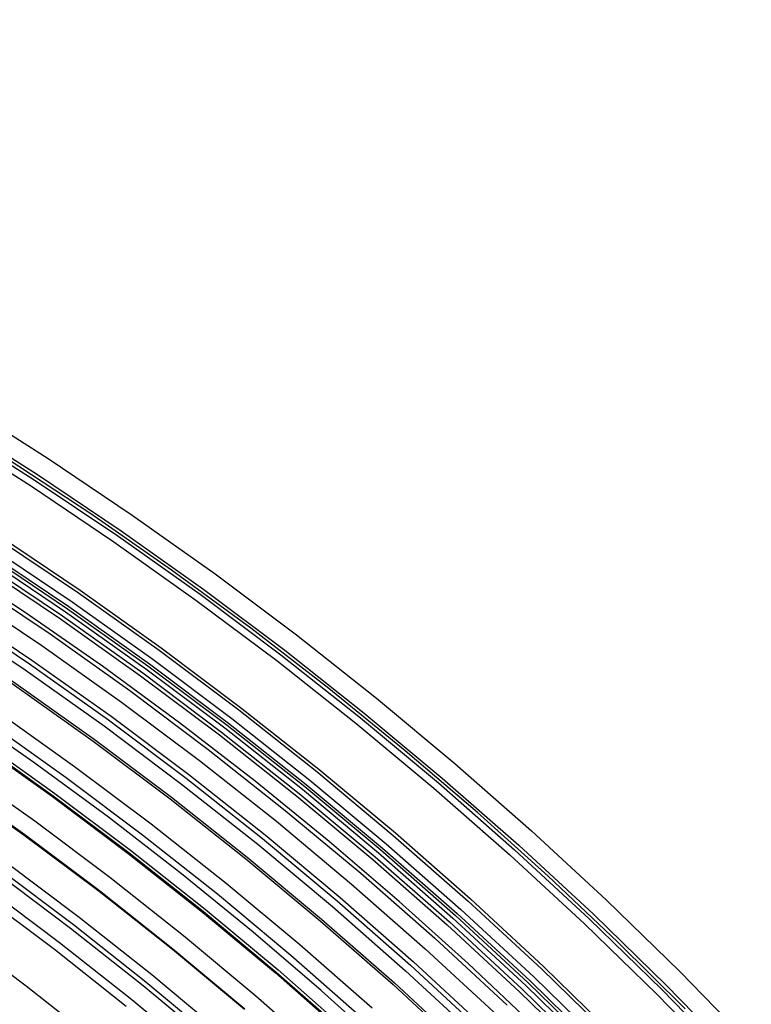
# Model space of a CAD drawing. Header units: millimetres. Extents: x -14 to 488, y -50 to 50.
# Tile 30 of 256: x 133 to 142, y 35 to 47. Entities that reach past the tile are written whole.
import ezdxf

# ---------------------------------------------------------------- set-up
doc = ezdxf.new("R2010")
doc.units = ezdxf.units.MM
doc.header["$MEASUREMENT"] = 0
doc.layers.add('Default', color=7, linetype='Continuous')

msp = doc.modelspace()

# ---------------------------------------------------------------- linework, layer by layer
at = {"layer": 'Default'}
for points in [[(114.6492969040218, 47.43908477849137), (115.7708233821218, 47.21777010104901), (116.89469815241, 46.96808968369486), (118.0199185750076, 46.68967979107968), (119.1454517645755, 46.38222077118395), (120.2702368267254, 46.04543956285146), (121.3931873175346, 45.6791120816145), (122.5131939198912, 45.28306546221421), (123.6291273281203, 44.85718013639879), (124.7398413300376, 44.40139172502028), (125.8441760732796, 43.91569272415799), (126.940961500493, 43.40013396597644), (128.0290209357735, 42.85482583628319), (129.1071748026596, 42.279939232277), (130.1742444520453, 41.6757062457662), (131.2290560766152, 41.0424205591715), (132.2704446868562, 40.38043754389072), (133.2972581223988, 39.69017405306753), (134.3083610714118, 38.97210790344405), (135.3026390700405, 38.22677704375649), (136.2790024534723, 37.45477841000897), (137.2363902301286, 36.6567664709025), (138.1737738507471, 35.83345146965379), (139.0901608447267, 34.98559737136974)], [(139.4464616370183, 34.71152879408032), (138.595089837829, 35.51538728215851), (137.7244912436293, 36.29838274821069), (136.8351455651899, 37.06002969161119), (135.89679096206, 37.82429099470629), (134.9395519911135, 38.56478027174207), (133.9640578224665, 39.28104899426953), (132.9709376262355, 39.97264863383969), (131.9447231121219, 40.64946944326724), (130.9016213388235, 41.29996412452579), (129.8422833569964, 41.92372430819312), (128.7673602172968, 42.52034162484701), (127.6658419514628, 43.09532531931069), (126.549868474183, 43.64179602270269), (125.4202383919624, 44.15938179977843), (124.2777503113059, 44.64771071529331), (123.1169769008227, 45.10880601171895), (121.9447320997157, 45.53969987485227), (120.7617333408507, 45.94013766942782), (119.5686980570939, 46.30986476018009), (118.3663708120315, 46.64863332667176), (117.1556046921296, 46.9562228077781), (115.9372799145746, 47.23241945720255), (114.7122766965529, 47.47700952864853)], [(139.4464616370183, 34.71152879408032), (138.595089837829, 35.51538728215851), (137.7244912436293, 36.29838274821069), (136.8351455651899, 37.06002969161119), (135.89679096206, 37.82429099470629), (134.9395519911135, 38.56478027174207), (133.9640578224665, 39.28104899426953), (132.9709376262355, 39.97264863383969), (131.9447231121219, 40.64946944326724), (130.9016213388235, 41.29996412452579), (129.8422833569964, 41.92372430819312), (128.7673602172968, 42.52034162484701), (127.6658419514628, 43.09532531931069), (126.549868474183, 43.64179602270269), (125.4202383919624, 44.15938179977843), (124.2777503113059, 44.64771071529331), (123.1169769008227, 45.10880601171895), (121.9447320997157, 45.53969987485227), (120.7617333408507, 45.94013766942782), (119.5686980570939, 46.30986476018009), (118.3663708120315, 46.64863332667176), (117.1556046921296, 46.9562228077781), (115.9372799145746, 47.23241945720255), (114.7122766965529, 47.47700952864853)], [(114.6167650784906, 47.26328689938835), (115.7341354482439, 47.04279236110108), (116.8538454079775, 46.79403719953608), (117.9748960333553, 46.51665902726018), (119.0962582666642, 46.2103393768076), (120.2168751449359, 45.87480619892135), (121.3356642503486, 45.50983623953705), (122.4515203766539, 45.11525727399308), (123.5633184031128, 44.69095017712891), (124.6699163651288, 44.23685080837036), (125.7701587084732, 43.75295169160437), (126.8628797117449, 43.23930347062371), (127.9469070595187, 42.69601612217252), (129.0210655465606, 42.12325991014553), (130.0841808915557, 41.52126606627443), (131.1350836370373, 40.89032718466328), (132.1726131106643, 40.23079731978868), (133.1956214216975, 39.54309178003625), (134.2029774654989, 38.82768661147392), (135.1935709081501, 38.08511776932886), (136.1663161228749, 37.31597997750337), (137.1201560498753, 36.52092527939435), (138.054065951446, 35.70066128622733), (138.9670570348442, 34.85594913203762)], [(114.5659677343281, 46.98878446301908), (115.6768484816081, 46.7695705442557), (116.790055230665, 46.52226013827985), (117.9045948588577, 46.24649296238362), (119.0194442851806, 45.94195239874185), (120.1335526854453, 45.60836797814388), (121.2458439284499, 45.24551774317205), (122.3552192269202, 44.85323046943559), (123.4605599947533, 44.43138772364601), (124.5607308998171, 43.9799257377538), (125.654583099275, 43.49883707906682), (126.7409576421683, 42.98817209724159), (127.8186890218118, 42.44804013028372), (128.8866088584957, 41.87861045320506), (129.9435496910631, 41.28011295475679), (130.9883488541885, 40.65283852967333), (132.0198524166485, 39.99713917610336), (133.036919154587, 39.31342779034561), (134.0384245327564, 38.60217765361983), (135.0232646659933, 37.86392160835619), (135.9903602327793, 37.09925092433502), (136.9386603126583, 36.30881385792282), (137.8671461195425, 35.49331391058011), (138.7748346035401, 34.65350779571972)], [(114.5761320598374, 47.04371119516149), (115.6883113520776, 46.82424103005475), (116.8028193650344, 46.57664153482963), (117.9186618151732, 46.30055200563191), (119.0348144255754, 45.9956554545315), (120.1502251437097, 45.6616810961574), (121.2638165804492, 45.29840671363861), (122.3744886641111, 44.90566088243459), (123.4811215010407, 44.48332503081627), (124.5825784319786, 44.03133531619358), (125.6777092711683, 43.54968429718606), (126.7653537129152, 43.0384223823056), (127.8443448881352, 42.49765903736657), (128.9135130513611, 41.92756373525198), (129.9716893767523, 41.32836663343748), (131.0177098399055, 40.70035896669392), (132.0504191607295, 40.04389314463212), (133.068674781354, 39.35938254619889), (134.0713508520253, 38.6473010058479), (135.0573421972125, 37.90818198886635), (136.0255682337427, 37.14261745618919), (136.9749768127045, 36.35125642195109), (137.9045479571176, 35.5348032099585), (138.8132974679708, 34.69401541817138)], [(114.5485922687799, 46.89488964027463), (115.6572532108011, 46.67611376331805), (116.7682355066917, 46.42929754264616), (117.8805480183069, 46.15408141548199), (118.9931697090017, 45.85014939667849), (120.1050518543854, 45.51723155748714), (121.2151204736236, 45.15510638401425), (122.3222789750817, 44.76360299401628), (123.4254110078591, 44.3426031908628), (124.5233835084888, 43.89204333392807), (125.6150499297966, 43.41191600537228), (126.6992536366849, 42.90227145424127), (127.7748314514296, 42.36321880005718), (128.8406173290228, 41.79492697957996), (129.8954461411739, 41.19762542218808), (130.9381575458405, 40.57160444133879), (131.96759991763, 39.91721533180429), (132.982634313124, 39.23487016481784), (133.9821384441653, 38.52504127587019), (134.9650106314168, 37.78826044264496), (135.9301737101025, 37.02511775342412), (136.8765788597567, 36.23626016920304), (137.8032093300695, 35.42238978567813), (138.7090840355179, 34.58426180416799)], [(114.5103973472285, 46.68848910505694), (115.6141786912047, 46.47067613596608), (116.7202711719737, 46.22494623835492), (117.8276880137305, 45.95094143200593), (118.9354126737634, 45.64834712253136), (120.0424010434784, 45.31689456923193), (121.1475838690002, 44.95636323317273), (122.2498693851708, 44.5665829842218), (123.3481461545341, 44.14743614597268), (124.4412861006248, 43.69885935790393), (125.5281477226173, 43.22084523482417), (126.6075794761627, 42.71344380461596), (127.678423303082, 42.17676370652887), (128.7395182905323, 41.61097313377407), (129.7897044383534, 41.01630050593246), (130.8278265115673, 40.39303485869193), (131.8527379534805, 39.74152594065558), (132.8633048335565, 39.06218400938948), (133.8584098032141, 38.35547932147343), (134.8369560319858, 37.62194131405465), (135.7978710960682, 36.86215747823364), (136.740110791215, 36.07677192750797), (137.6626628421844, 35.26648366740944), (138.5645504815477, 34.43204457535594)], [(114.5054806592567, 46.66191994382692), (115.6086338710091, 46.44423092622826), (116.7140969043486, 46.19864086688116), (117.8208835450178, 45.924791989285), (118.9279778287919, 45.62236987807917), (120.0343362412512, 45.29110594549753), (121.1388901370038, 44.93077977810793), (122.2405483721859, 44.54122134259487), (123.3382001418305, 44.12231302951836), (124.43071801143, 43.67399151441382), (125.5169611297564, 43.19624941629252), (126.5957786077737, 42.68913673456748), (127.6660130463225, 42.15276204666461), (128.7265041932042, 41.58729345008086), (129.7760927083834, 40.99295923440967), (130.8136240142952, 40.37004827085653), (131.8379522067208, 39.71891010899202), (132.847944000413, 39.03995477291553), (133.8424826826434, 38.33365225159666), (134.8204720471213, 37.60053168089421), (135.7808402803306, 36.84118021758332), (136.7225437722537, 36.05624160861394), (137.6445708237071, 35.24641446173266), (138.5459452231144, 34.41245022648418)], [(114.4331479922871, 46.27104334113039), (115.527060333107, 46.05517785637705), (116.6232631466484, 45.81164505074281), (117.7207784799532, 45.54009014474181), (118.8185988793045, 45.24020135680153), (119.9156895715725, 44.91171234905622), (121.0109908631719, 44.55440455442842), (122.1034207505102, 44.16810936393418), (123.1918777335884, 43.75271015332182), (124.2752438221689, 43.30814412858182), (125.3523877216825, 42.83440397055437), (126.4221681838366, 42.33153925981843), (127.4834375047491, 41.79965766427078), (128.5350451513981, 41.23892587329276), (129.5758414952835, 40.64957026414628), (130.604681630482, 40.0318772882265), (131.6204292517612, 39.38619356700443), (132.6219605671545, 38.71292568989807), (133.6081682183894, 38.0125397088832), (134.5779651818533, 37.2855603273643), (135.5302886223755, 36.53256978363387), (136.4641036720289, 35.75420643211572), (137.3784071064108, 34.95116302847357)], [(114.4331509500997, 46.27105932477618), (115.5270636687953, 46.05519376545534), (116.6232668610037, 45.81166087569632), (117.7207825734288, 45.5401058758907), (118.8186033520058, 45.24021698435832), (119.9156944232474, 44.91172786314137), (121.0109960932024, 44.55441994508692), (122.1034263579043, 44.16812462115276), (123.1918837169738, 43.75272526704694), (124.2752501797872, 43.30815908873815), (125.3523944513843, 42.83441876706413), (126.4221752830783, 42.33155388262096), (127.4834449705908, 41.79967210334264), (128.5350529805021, 41.23894011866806), (129.5758496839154, 40.64958430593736), (130.6046901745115, 40.03189111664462), (131.6204381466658, 39.38620717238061), (132.6219698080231, 38.71293906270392), (133.6081777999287, 38.01255283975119), (134.5779750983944, 37.28557320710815), (135.5302988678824, 36.53258240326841), (136.4641142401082, 35.7542187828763), (137.3784179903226, 34.95117510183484)], [(114.4008685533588, 46.09660932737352), (115.490657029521, 45.88155761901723), (116.5827273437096, 45.63894289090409), (117.6761052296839, 45.36841170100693), (118.7697870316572, 45.06965344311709), (119.8627418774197, 44.74240278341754), (120.9539140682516, 44.38644197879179), (122.0422256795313, 44.00160305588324), (123.1265793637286, 43.58776983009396), (124.2058613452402, 43.14487974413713), (125.2789445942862, 42.672925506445), (126.3446921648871, 42.17195651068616), (127.4019606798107, 41.64208001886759), (128.4496039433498, 41.08346209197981), (129.4864766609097, 40.49632825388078), (130.5114382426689, 39.88096387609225), (131.5233566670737, 39.2377142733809), (132.5211123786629, 38.56698450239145), (133.5036021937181, 37.86923885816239), (134.4697431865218, 37.14500006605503), (135.4184765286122, 36.3948481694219), (136.3487712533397, 35.61941911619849), (137.2596279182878, 34.81940305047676)], [(137.5786595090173, 34.41227173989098), (136.73510189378, 35.17094719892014), (135.8733794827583, 35.90893722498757), (134.9641703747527, 36.64946040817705), (134.036663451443, 37.36694992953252), (133.0914683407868, 38.06097119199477), (132.1291946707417, 38.73108959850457), (131.1348545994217, 39.38688820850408), (130.1241517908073, 40.01717838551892), (129.0977170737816, 40.6215644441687), (128.0561812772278, 41.19965069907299), (126.9888764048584, 41.75677527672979), (125.9075653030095, 42.28627248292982), (124.8130217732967, 42.7877819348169), (123.7060196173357, 43.26094324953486), (122.5813000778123, 43.70771682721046), (121.4454654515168, 44.12522703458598), (120.2992108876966, 44.51322714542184), (119.1432315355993, 44.87147043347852), (117.9782488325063, 45.19971677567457), (116.8050893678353, 45.49775246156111), (115.6246060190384, 45.76537038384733), (114.4376516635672, 46.00236343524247)], [(115.4295766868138, 45.59024384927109), (116.5147131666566, 45.34916954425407), (117.6011489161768, 45.08035602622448), (118.6878866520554, 44.7834946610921), (119.7739020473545, 44.45832179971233), (120.8581461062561, 44.10462108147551), (121.9395477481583, 43.72222559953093), (123.0170165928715, 43.31101990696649), (124.0894459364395, 42.87094184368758), (125.1557159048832, 42.40198416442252), (126.2146967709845, 41.90419594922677), (127.2652524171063, 41.37768377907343), (128.3062439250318, 40.82261266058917), (129.3365332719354, 40.23920668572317), (130.3549871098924, 39.62774941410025), (131.3604806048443, 38.98858396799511), (132.3519013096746, 38.32211283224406), (133.3281530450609, 37.62879735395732), (134.2881597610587, 36.90915693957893), (135.2308693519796, 36.16376794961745), (136.1552573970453, 35.39326229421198), (137.0603307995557, 34.59832573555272)], [(115.4325823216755, 45.60457878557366), (116.5180600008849, 45.36342867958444), (117.6048373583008, 45.09453063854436), (118.6919167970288, 44.79757593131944), (119.7782736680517, 44.47230082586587), (120.862858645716, 44.11848889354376), (121.9446003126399, 43.73597317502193), (123.0224079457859, 43.32463818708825), (124.0951744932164, 42.88442175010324), (125.1617797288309, 42.41531661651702), (126.2210935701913, 41.9173718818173), (127.271979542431, 41.39069416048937), (128.3132983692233, 40.83544851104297), (129.343911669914, 40.25185909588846), (130.3626857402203, 39.64020956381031), (131.3684953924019, 39.00084314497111), (132.3602278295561, 38.33416245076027), (133.3367865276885, 37.64062897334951), (134.2970950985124, 36.92076228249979), (135.240101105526, 36.17513891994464), (136.1647798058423, 35.40439099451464), (137.070137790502, 34.6092044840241)], [(115.4400124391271, 45.64001564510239), (116.5263335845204, 45.39867815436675), (117.6139554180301, 45.12957116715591), (118.7018795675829, 44.83238571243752), (119.7890805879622, 44.50685785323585), (120.8745083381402, 44.15277099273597), (121.9570905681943, 43.76995804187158), (123.0357357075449, 43.35830342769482), (124.1093358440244, 42.91774492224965), (125.1767698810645, 42.44827527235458), (126.2369068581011, 41.94994361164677), (127.2886094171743, 41.42285663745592), (128.3307373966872, 40.86717953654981), (129.3621515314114, 40.28313664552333), (130.3817172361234, 39.67101183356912), (131.3883084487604, 39.03114859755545), (132.3808115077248, 38.36394986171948), (133.3581290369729, 37.66987747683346), (134.3191838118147, 36.94945141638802), (135.2629225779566, 36.20324867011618), (136.1883197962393, 35.43190183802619), (137.0943812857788, 34.63609743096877)], [(115.3512606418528, 45.216726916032), (116.4275066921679, 44.97762771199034), (117.5050413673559, 44.7110165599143), (118.5828755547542, 44.41658735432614), (119.659993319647, 44.09407860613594), (120.7353542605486, 43.74327572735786), (121.8078960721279, 43.36401317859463), (122.8765373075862, 42.95617645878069), (123.9401803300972, 42.51970391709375), (124.9977144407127, 42.054588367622), (126.0480191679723, 41.56087848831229), (127.0899677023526, 41.03867998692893), (128.1224304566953, 40.48815651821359), (129.1442787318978, 39.90953033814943), (130.154388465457, 39.30308268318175), (131.1516440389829, 38.66915386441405), (132.134942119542, 38.0081430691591), (133.1031955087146, 37.32050786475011), (134.0553369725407, 36.60676340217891), (134.9903230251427, 35.86748131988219), (135.9071376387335, 35.10328835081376), (136.8047958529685, 34.31486463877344)], [(115.305185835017, 44.99697985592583), (116.376201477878, 44.75904264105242), (117.4484994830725, 44.49372718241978), (118.5210955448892, 44.20072886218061), (119.5929786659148, 43.87978746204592), (120.6631135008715, 43.53068943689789), (121.7304429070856, 43.15327005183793), (122.7938906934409, 42.74741536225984), (123.8523645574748, 42.31306401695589), (124.9047591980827, 41.8502088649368), (125.9499595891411, 41.35889834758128), (126.9868443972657, 40.83923765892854), (128.014289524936, 40.29138965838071), (129.0311717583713, 39.71557552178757), (130.0363724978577, 39.11207511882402), (131.0287815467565, 38.48122710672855), (132.0073009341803, 37.8234287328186), (132.9708487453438, 37.13913534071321), (133.9183629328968, 36.42885957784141), (134.8488050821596, 35.69317030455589), (135.7611641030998, 34.93269120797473)], [(115.3072905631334, 45.00701805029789), (116.3785451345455, 44.76902775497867), (117.4510823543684, 44.5036531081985), (118.5239176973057, 44.21058942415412), (119.596039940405, 43.8895764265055), (120.6664135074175, 43.54040052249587), (121.7339810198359, 43.16289694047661), (122.7976660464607, 42.75695171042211), (123.8563760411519, 42.32250346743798), (124.909005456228, 41.85954505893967), (125.9544390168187, 41.36812493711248), (126.9915551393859, 40.84834831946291), (128.0192294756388, 40.30037810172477), (129.0363385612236, 39.72443550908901), (130.0417635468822, 39.12080047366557), (131.0343939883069, 38.48981172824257), (132.0131316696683, 37.83186660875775), (132.9768944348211, 37.14742056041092), (133.9246199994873, 36.43698634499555), (134.8552697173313, 35.70113294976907), (135.767832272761, 34.94048420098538)], [(115.2205550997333, 44.59334593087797), (116.2819634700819, 44.35754307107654), (117.34464269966, 44.09460755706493), (118.4076173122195, 43.80423750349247), (119.4698853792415, 43.48617502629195), (120.5304208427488, 43.14020849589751), (121.5881760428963, 42.76617465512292), (122.6420844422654, 42.36396058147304), (123.6910635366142, 41.93350547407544), (124.7340179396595, 41.47480224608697), (125.7698426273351, 40.98789890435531), (126.7974263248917, 40.47289969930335), (127.8156550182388, 39.92996602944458), (128.8234155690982, 39.35931708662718), (129.8195994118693, 38.7612302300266), (130.803106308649, 38.13604107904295), (131.7728481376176, 37.48414331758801), (132.7277526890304, 36.80598820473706), (133.6667674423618, 36.10208378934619), (134.5888632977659, 35.37299382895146), (135.4930382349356, 34.61933641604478)], [(115.195949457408, 44.47599291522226), (116.2545645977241, 44.2408106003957), (117.3144472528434, 43.97856703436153), (118.3746245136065, 43.68896112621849), (119.4340970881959, 43.37173567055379), (120.4918416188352, 43.02667959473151), (121.5468132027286, 42.65363007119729), (122.5979481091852, 42.25247447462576), (123.6441666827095, 41.82315216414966), (124.6843764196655, 41.36565607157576), (125.7174752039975, 40.8800340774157), (126.7423546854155, 40.36639015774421), (127.7579037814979, 39.82488528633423), (128.7630122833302, 39.2557380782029), (129.756574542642, 38.65922516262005), (130.7374932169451, 38.03568127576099), (131.7046830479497, 37.3854990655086), (132.6570746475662, 36.709128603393), (133.5936182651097, 36.00707660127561), (134.5132875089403, 35.27990533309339), (135.4150829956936, 34.52823126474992)], [(115.1842869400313, 44.42037024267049), (116.2415781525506, 44.18548205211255), (117.3001352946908, 43.92356645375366), (118.3589866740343, 43.63432273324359), (119.4171342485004, 43.3174940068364), (120.473555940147, 42.97286946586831), (121.5272081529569, 42.60028648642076), (122.5770284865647, 42.19963258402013), (123.6219386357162, 41.77084719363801), (124.660847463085, 41.31392325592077), (125.6926542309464, 40.82890859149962), (126.716251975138, 40.3159070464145), (127.7305310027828, 39.77507939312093), (128.7343824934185, 39.20664397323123), (129.726702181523, 38.61087707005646), (130.7063940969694, 37.98811300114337), (131.6723743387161, 37.33874392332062), (132.6235748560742, 36.66321934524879), (133.5589472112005, 35.96204534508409), (134.4774662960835, 35.23578349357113), (135.37813397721, 34.48504948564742)], [(115.1370611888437, 44.1951339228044), (116.1889913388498, 43.96143674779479), (117.2421809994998, 43.70084920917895), (118.2956634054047, 43.4130721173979), (119.3484455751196, 43.09784989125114), (120.399510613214, 42.75497279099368), (121.4478202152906, 42.38427901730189), (122.4923173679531, 41.98565665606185), (123.5319292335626, 41.55904544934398), (124.5655702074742, 41.10443837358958), (125.5921451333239, 40.62188300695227), (126.6105526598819, 40.11148266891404), (127.6196887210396, 39.5733973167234), (128.6184501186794, 39.00784418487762), (129.6057381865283, 38.41509815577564), (130.5804625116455, 37.79549185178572), (131.5415446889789, 37.14941544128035), (132.4879220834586, 36.47731615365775), (133.4185515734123, 35.77969750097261), (134.3324132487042, 35.05711820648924), (135.2285140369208, 34.31019084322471)], [(115.1147358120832, 44.08865630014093), (116.1641315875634, 43.85552216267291), (117.2147838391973, 43.59556244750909), (118.2657281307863, 43.30847868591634), (119.3159738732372, 42.99401591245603), (120.3645066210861, 42.65196489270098), (121.4102905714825, 42.28216421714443), (122.4522712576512, 41.88450224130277), (123.4893784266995, 41.45891885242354), (124.5205290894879, 41.0054070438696), (125.5446307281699, 40.5240142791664), (126.5605846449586, 40.01484362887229), (127.567289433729, 39.478054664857), (128.5636445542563, 38.91386409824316), (129.5485539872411, 38.32254614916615), (130.5209299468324, 37.70443263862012), (131.4796966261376, 37.05991279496), (132.4237939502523, 36.38943277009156), (133.3521813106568, 35.69349486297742), (134.2638412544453, 34.97265645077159)], [(114.9952449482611, 43.51876208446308), (116.0310761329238, 43.28864146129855), (117.0681475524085, 43.03204201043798), (118.1055072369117, 42.7486691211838), (119.1421774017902, 42.43827112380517), (120.1771567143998, 42.1006414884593), (121.2094227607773, 41.73562089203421), (122.2379347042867, 41.34309913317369), (123.2616361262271, 40.92301687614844), (124.2794580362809, 40.47536720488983), (125.2903220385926, 40.00019696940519), (126.2931436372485, 39.49760790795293), (127.2868356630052, 38.96775752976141), (128.2703118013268, 38.41085974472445), (129.2424902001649, 37.82718522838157), (130.2022971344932, 37.21706151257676), (131.1486707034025, 36.5808727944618), (132.0805645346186, 35.91905945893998), (132.9969514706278, 35.23211731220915), (133.8968272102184, 34.52059652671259)], [(132.1925038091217, 42.60175026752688), (133.273458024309, 41.91461645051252), (134.3392833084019, 41.19812769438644), (135.3888012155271, 40.45277996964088), (136.4208549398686, 39.67913166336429), (137.4343134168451, 38.87780239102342), (138.428075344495, 38.04947148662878), (139.401073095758, 37.19487617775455), (140.352276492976, 36.31480945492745), (141.2806964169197, 35.4101176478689), (142.1853882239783, 34.48169772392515)], [(132.0235541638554, 42.32830709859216), (133.0975701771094, 41.64558371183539), (134.1565543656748, 40.93369380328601), (135.1993358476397, 40.19313016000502), (136.2247652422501, 39.42444758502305), (137.2317187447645, 38.62826171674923), (138.2191021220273, 37.80524752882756), (139.1858545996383, 36.95613751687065), (140.1309526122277, 36.08171958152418), (141.0534133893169, 35.18283462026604), (141.952298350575, 34.26037384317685)], [(132.0641804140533, 42.39406024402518), (133.1398648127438, 41.71027630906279), (134.2004940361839, 40.99728054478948), (135.2448953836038, 40.25556650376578), (136.2719176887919, 39.48568985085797), (137.2804354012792, 38.68826718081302), (138.2693525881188, 37.86397451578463), (139.2376068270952, 37.01354548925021), (140.1841729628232, 36.13776922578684), (141.1080666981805, 35.23748792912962), (142.0083479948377, 34.31359419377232)], [(131.9765763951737, 42.25227408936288), (133.0486631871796, 41.57077705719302), (134.1057451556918, 40.86016589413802), (135.1466535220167, 40.12093250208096), (136.1702409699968, 39.35363068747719), (137.175385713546, 38.55887498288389), (138.160995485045, 37.73733914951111), (139.1260114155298, 36.88975436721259), (140.0694117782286, 36.01690712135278), (140.9902155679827, 35.11963679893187), (141.8874858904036, 34.19883300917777)], [(141.3468327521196, 34.93983936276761), (140.4893357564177, 35.78967631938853), (139.6115201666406, 36.61850282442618), (138.7138805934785, 37.42581829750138), (137.7969116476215, 38.21112215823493), (136.8294115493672, 38.99912158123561), (135.8424405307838, 39.76261061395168), (134.8366473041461, 40.50112679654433), (133.8126805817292, 41.21420766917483), (132.754591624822, 41.91205067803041)], [(132.6389233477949, 40.94405137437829), (133.6800686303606, 40.24415346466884), (134.7052841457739, 39.51606483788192), (135.7134398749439, 38.76033095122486), (136.7034309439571, 37.97755707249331), (137.6741815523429, 37.16840680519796), (138.6246487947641, 36.33360030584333), (139.553826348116, 35.47391220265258), (140.4607479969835, 34.59016922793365)], [(132.6169954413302, 40.91051111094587), (133.6572878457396, 40.21118653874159), (134.6816635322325, 39.48369434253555), (135.6889934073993, 38.72857953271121), (136.6781735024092, 37.94644688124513), (137.6481288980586, 37.13795944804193), (138.5978175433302, 36.30383679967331), (139.526233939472, 35.44485292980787), (140.4324126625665, 34.5618338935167)], [(132.4839073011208, 40.70694351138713), (133.5190232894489, 40.01109872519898), (134.5383017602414, 39.28722647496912), (135.5406192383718, 38.5358690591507), (136.5248772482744, 37.75762824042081), (137.490006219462, 36.95316377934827), (138.4349692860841, 36.12319166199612), (139.3587659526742, 35.2684820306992), (140.260435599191, 34.38985683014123)], [(132.5014534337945, 40.73378154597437), (133.5372518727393, 40.0374779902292), (134.5572023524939, 39.31312849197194), (135.5601806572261, 38.56127570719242), (136.5450875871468, 37.78252179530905), (137.5108528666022, 36.97752695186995), (138.4564389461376, 36.14700763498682), (139.3808446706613, 35.29173449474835), (140.2831087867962, 34.41253001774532)], [(132.5402573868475, 40.79313490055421), (133.577565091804, 40.09581675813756), (134.5990017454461, 39.37041180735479), (135.6034414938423, 38.61746349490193), (136.5897835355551, 37.83757485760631), (137.5569560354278, 37.03140705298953), (138.5039199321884, 36.1996775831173), (139.429672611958, 35.34315822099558), (140.3332514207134, 34.46267265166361)], [(132.3971521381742, 40.57424543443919), (133.4288938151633, 39.88066899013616), (134.444849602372, 39.15915644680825), (135.4438996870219, 38.41024833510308), (136.4249491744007, 37.63454445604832), (137.3869319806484, 36.83270241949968), (138.3288146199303, 36.00543587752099), (139.2495998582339, 35.15351246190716), (140.1483302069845, 34.27775143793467)], [(132.4222887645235, 40.61269365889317), (133.4550081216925, 39.9184599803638), (134.4719266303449, 39.1962637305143), (135.4719234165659, 38.44664595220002), (136.4539025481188, 37.67020701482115), (137.4167969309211, 36.86760515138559), (138.3595720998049, 36.03955469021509), (139.2812298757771, 35.18682399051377), (140.1808118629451, 34.31023309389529)], [(132.4585700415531, 40.66818840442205), (133.4927005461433, 39.97300609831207), (134.5110086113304, 39.2498230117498), (135.512371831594, 38.49918092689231), (136.4956927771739, 37.72168103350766), (137.4599028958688, 36.91798246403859), (138.4039663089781, 36.08880052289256), (139.3268834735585, 35.23490461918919), (140.2276946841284, 34.35711591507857)]]:
    msp.add_lwpolyline(points, dxfattribs=at)
at = {"layer": 'Default', "extrusion": (0.8277060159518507, -0.5611619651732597, 0)}
msp.add_lwpolyline([(106.203834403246, 25.33432753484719), (106.204203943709, 25.30103361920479), (106.2053256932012, 25.2674571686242), (106.2072188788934, 25.23362017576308), (106.2099020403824, 25.19954587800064), (106.2133929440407, 25.16525874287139), (106.2177084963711, 25.13078444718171), (106.2228646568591, 25.09614984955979), (106.2288763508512, 25.06138295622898), (106.235757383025, 25.0265128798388), (106.2435203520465, 24.99156979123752), (106.2521765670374, 24.95658486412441), (106.2617359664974, 24.92159021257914), (106.2722070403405, 24.88661882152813), (106.2835967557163, 24.85170447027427), (106.2959104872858, 24.81688164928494), (106.30915195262, 24.78218547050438), (106.3233231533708, 24.74765157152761), (106.3384243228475, 24.71331601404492), (106.3544538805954, 24.67921517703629), (106.371408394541, 24.64538564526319), (106.3892825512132, 24.61186409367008), (106.4080691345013, 24.57868716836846), (106.4277590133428, 24.54589136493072), (106.4483411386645, 24.51351290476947), (106.4698025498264, 24.48158761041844), (106.4921283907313, 24.45015078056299), (106.5153019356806, 24.4192370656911), (106.539304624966, 24.38888034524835), (106.5641161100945, 24.35911360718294), (106.5897143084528, 24.3299688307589), (106.616075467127, 24.30147687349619), (106.6431742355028, 24.27366736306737), (106.6709837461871, 24.24656859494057), (106.6994757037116, 24.22020743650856), (106.7286204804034, 24.19460923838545), (106.7583872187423, 24.16979775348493), (106.788743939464, 24.14579506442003), (106.8196576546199, 24.12262151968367), (106.8510944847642, 24.10029567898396), (106.8830197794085, 24.07883426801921), (106.9153982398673, 24.05825214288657), (106.9481940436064, 24.03856226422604), (106.9813709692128, 24.01977568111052), (107.0148925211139, 24.00190152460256), (107.0487220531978, 23.98494701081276), (107.0828228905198, 23.96891745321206), (107.1171584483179, 23.95381628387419), (107.151692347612, 23.93964508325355), (107.1863885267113, 23.92640361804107), (107.2212113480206, 23.91408988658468), (107.2561256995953, 23.90270017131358), (107.2910970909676, 23.89222909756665), (107.3260917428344, 23.88266969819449), (107.361076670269, 23.87401348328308), (107.3960197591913, 23.86625051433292), (107.4308898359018, 23.85936948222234), (107.4656567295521, 23.85335778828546), (107.5002913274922, 23.84820162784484), (107.5347656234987, 23.84388607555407), (107.5690527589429, 23.84039517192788), (107.6031270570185, 23.8377120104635), (107.6369640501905, 23.8358188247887), (107.6705405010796, 23.83469707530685), (107.7038344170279, 23.8343275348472), (107.7371283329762, 23.83469707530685), (107.7707047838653, 23.8358188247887), (107.8045417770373, 23.8377120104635), (107.8386160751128, 23.84039517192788), (107.8729032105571, 23.84388607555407), (107.9073775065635, 23.84820162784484), (107.9420121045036, 23.85335778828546), (107.9767789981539, 23.85936948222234), (108.0116490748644, 23.86625051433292), (108.0465921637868, 23.87401348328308), (108.0815770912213, 23.88266969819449), (108.1165717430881, 23.89222909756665), (108.1515431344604, 23.90270017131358), (108.1864574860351, 23.91408988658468), (108.2212803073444, 23.92640361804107), (108.2559764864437, 23.93964508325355), (108.2905103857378, 23.95381628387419), (108.3248459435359, 23.96891745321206), (108.3589467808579, 23.98494701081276), (108.3927763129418, 24.00190152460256), (108.4262978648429, 24.01977568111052), (108.4594747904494, 24.03856226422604), (108.4922705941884, 24.05825214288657), (108.5246490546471, 24.07883426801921), (108.5565743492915, 24.10029567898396), (108.5880111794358, 24.12262151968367), (108.6189248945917, 24.14579506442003), (108.6492816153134, 24.16979775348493), (108.6790483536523, 24.19460923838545), (108.7081931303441, 24.22020743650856), (108.7366850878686, 24.24656859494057), (108.7644945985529, 24.27366736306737), (108.7915933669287, 24.30147687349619), (108.8179545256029, 24.3299688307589), (108.8435527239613, 24.35911360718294), (108.8683642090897, 24.38888034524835), (108.8923668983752, 24.4192370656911), (108.9155404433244, 24.45015078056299), (108.9378662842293, 24.48158761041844), (108.9593276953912, 24.51351290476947), (108.979909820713, 24.54589136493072), (108.9995996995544, 24.57868716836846), (109.0183862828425, 24.61186409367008), (109.0362604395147, 24.64538564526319), (109.0532149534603, 24.67921517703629), (109.0692445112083, 24.71331601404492), (109.0843456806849, 24.74765157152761), (109.0985168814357, 24.78218547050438), (109.1117583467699, 24.81688164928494), (109.1240720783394, 24.85170447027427), (109.1354617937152, 24.88661882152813), (109.1459328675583, 24.92159021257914), (109.1554922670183, 24.95658486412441), (109.1641484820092, 24.99156979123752), (109.1719114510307, 25.0265128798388), (109.1787924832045, 25.06138295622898), (109.1848041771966, 25.09614984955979), (109.1899603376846, 25.13078444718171), (109.194275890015, 25.16525874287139), (109.1977667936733, 25.19954587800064), (109.2004499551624, 25.23362017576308), (109.2023431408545, 25.2674571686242), (109.2034648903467, 25.30103361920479), (109.2038344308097, 25.33432753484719)], dxfattribs=at)
at = {"layer": 'Default', "extrusion": (0.827706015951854, -0.5611619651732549, 0)}
msp.add_lwpolyline([(109.2038344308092, 25.33432753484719), (109.2034648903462, 25.3676214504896), (109.202343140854, 25.40119790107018), (109.2004499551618, 25.4350348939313), (109.1977667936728, 25.46910919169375), (109.1942758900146, 25.50339632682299), (109.1899603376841, 25.53787062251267), (109.1848041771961, 25.57250522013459), (109.178792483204, 25.60727211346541), (109.1719114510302, 25.64214218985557), (109.1641484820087, 25.67708527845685), (109.1554922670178, 25.71207020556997), (109.1459328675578, 25.74706485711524), (109.1354617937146, 25.78203624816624), (109.1240720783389, 25.81695059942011), (109.1117583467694, 25.85177342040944), (109.0985168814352, 25.88646959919), (109.0843456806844, 25.92100349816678), (109.0692445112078, 25.95533905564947), (109.0532149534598, 25.98943989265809), (109.0362604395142, 26.0232694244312), (109.018386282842, 26.05679097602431), (108.9995996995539, 26.08996790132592), (108.9799098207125, 26.12276370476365), (108.9593276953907, 26.1551421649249), (108.9378662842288, 26.18706745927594), (108.9155404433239, 26.21850428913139), (108.8923668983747, 26.24941800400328), (108.8683642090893, 26.27977472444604), (108.8435527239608, 26.30954146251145), (108.8179545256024, 26.33868623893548), (108.7915933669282, 26.3671781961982), (108.7644945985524, 26.39498770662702), (108.7366850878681, 26.42208647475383), (108.7081931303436, 26.44844763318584), (108.6790483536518, 26.47404583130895), (108.6492816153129, 26.49885731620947), (108.6189248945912, 26.52286000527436), (108.5880111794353, 26.54603355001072), (108.556574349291, 26.56835939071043), (108.5246490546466, 26.58982080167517), (108.4922705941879, 26.61040292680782), (108.4594747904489, 26.63009280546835), (108.4262978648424, 26.64887938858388), (108.3927763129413, 26.66675354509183), (108.3589467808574, 26.68370805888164), (108.3248459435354, 26.69973761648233), (108.2905103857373, 26.7148387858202), (108.2559764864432, 26.72900998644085), (108.2212803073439, 26.74225145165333), (108.1864574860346, 26.75456518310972), (108.1515431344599, 26.76595489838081), (108.1165717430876, 26.77642597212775), (108.0815770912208, 26.78598537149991), (108.0465921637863, 26.79464158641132), (108.0116490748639, 26.80240455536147), (107.9767789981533, 26.80928558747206), (107.9420121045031, 26.81529728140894), (107.907377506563, 26.82045344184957), (107.8729032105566, 26.82476899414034), (107.8386160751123, 26.82825989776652), (107.8045417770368, 26.8309430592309), (107.7707047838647, 26.83283624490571), (107.7371283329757, 26.83395799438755), (107.7038344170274, 26.8343275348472), (107.6705405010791, 26.83395799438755), (107.63696405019, 26.83283624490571), (107.603127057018, 26.8309430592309), (107.5690527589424, 26.82825989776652), (107.5347656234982, 26.82476899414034), (107.5002913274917, 26.82045344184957), (107.4656567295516, 26.81529728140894), (107.4308898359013, 26.80928558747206), (107.3960197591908, 26.80240455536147), (107.3610766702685, 26.79464158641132), (107.3260917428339, 26.78598537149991), (107.2910970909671, 26.77642597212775), (107.2561256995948, 26.76595489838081), (107.2212113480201, 26.75456518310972), (107.1863885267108, 26.74225145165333), (107.1516923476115, 26.72900998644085), (107.1171584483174, 26.7148387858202), (107.0828228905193, 26.69973761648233), (107.0487220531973, 26.68370805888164), (107.0148925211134, 26.66675354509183), (106.9813709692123, 26.64887938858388), (106.9481940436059, 26.63009280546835), (106.9153982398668, 26.61040292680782), (106.883019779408, 26.58982080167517), (106.8510944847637, 26.56835939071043), (106.8196576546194, 26.54603355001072), (106.7887439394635, 26.52286000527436), (106.7583872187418, 26.49885731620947), (106.7286204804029, 26.47404583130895), (106.6994757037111, 26.44844763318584), (106.6709837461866, 26.42208647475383), (106.6431742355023, 26.39498770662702), (106.6160754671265, 26.3671781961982), (106.5897143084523, 26.33868623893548), (106.564116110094, 26.30954146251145), (106.5393046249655, 26.27977472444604), (106.5153019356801, 26.24941800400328), (106.4921283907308, 26.21850428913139), (106.4698025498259, 26.18706745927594), (106.448341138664, 26.1551421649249), (106.4277590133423, 26.12276370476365), (106.4080691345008, 26.08996790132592), (106.3892825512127, 26.05679097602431), (106.3714083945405, 26.0232694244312), (106.3544538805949, 25.98943989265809), (106.3384243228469, 25.95533905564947), (106.3233231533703, 25.92100349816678), (106.3091519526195, 25.88646959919), (106.2959104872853, 25.85177342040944), (106.2835967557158, 25.81695059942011), (106.27220704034, 25.78203624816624), (106.2617359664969, 25.74706485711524), (106.2521765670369, 25.71207020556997), (106.243520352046, 25.67708527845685), (106.2357573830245, 25.64214218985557), (106.2288763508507, 25.60727211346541), (106.2228646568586, 25.57250522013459), (106.2177084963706, 25.53787062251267), (106.2133929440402, 25.50339632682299), (106.2099020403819, 25.46910919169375), (106.2072188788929, 25.4350348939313), (106.2053256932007, 25.40119790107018), (106.2042039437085, 25.3676214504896), (106.2038344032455, 25.33432753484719)], dxfattribs=at)
at = {"layer": 'Default', "extrusion": (0.7673936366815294, -0.6411762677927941, 0)}
msp.add_lwpolyline([(114.6750762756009, 25.33432753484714), (114.6754458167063, 25.30103361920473), (114.6765675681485, 25.26745716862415), (114.6784607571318, 25.23362017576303), (114.6811439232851, 25.19954587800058), (114.6846348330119, 25.16525874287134), (114.6889503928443, 25.13078444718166), (114.6941065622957, 25.09614984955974), (114.7001182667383, 25.06138295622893), (114.7069993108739, 25.02651287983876), (114.7147622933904, 24.99156979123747), (114.7234185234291, 24.95658486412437), (114.7329779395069, 24.92159021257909), (114.7434490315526, 24.88661882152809), (114.754838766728, 24.85170447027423), (114.7671525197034, 24.8168816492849), (114.7803940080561, 24.78218547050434), (114.7945652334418, 24.74765157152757), (114.8096664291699, 24.71331601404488), (114.8256960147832, 24.67921517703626), (114.8426505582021, 24.64538564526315), (114.8605247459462, 24.61186409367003), (114.8793113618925, 24.57868716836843), (114.8990012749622, 24.5458913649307), (114.9195834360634, 24.51351290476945), (114.9410448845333, 24.4815876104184), (114.9633707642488, 24.45015078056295), (114.9865443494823, 24.41923706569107), (115.0105470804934, 24.38888034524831), (115.0353586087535, 24.35911360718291), (115.0609568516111, 24.32996883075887), (115.0873180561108, 24.30147687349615), (115.1144168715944, 24.27366736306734), (115.142226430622, 24.24656859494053), (115.1707184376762, 24.22020743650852), (115.1998632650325, 24.19460923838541), (115.2296300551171, 24.1697977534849), (115.2599868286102, 24.14579506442), (115.2909005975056, 24.12262151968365), (115.3223374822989, 24.10029567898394), (115.3542628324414, 24.0788342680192), (115.386641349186, 24.05825214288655), (115.4194372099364, 24.03856226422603), (115.4526141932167, 24.0197756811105), (115.4861358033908, 24.00190152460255), (115.5199653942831, 23.98494701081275), (115.554066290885, 23.96891745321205), (115.5884019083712, 23.95381628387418), (115.6229358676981, 23.93964508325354), (115.6576321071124, 23.92640361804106), (115.6924549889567, 23.91408988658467), (115.7273694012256, 23.90270017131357), (115.7623408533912, 23.89222909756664), (115.7973355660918, 23.88266969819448), (115.8323205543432, 23.87401348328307), (115.8672637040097, 23.86625051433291), (115.9021338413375, 23.85936948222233), (115.9369007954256, 23.85335778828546), (115.9715354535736, 23.84820162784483), (116.0060098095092, 23.84388607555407), (116.0402970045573, 23.84039517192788), (116.0743713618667, 23.8377120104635), (116.1082084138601, 23.8358188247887), (116.1417849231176, 23.83469707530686), (116.1750788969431, 23.8343275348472), (116.2083728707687, 23.83469707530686), (116.2419493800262, 23.8358188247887), (116.2757864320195, 23.8377120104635), (116.3098607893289, 23.84039517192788), (116.344147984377, 23.84388607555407), (116.3786223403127, 23.84820162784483), (116.4132569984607, 23.85335778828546), (116.4480239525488, 23.85936948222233), (116.4828940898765, 23.86625051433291), (116.517837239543, 23.87401348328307), (116.5528222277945, 23.88266969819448), (116.587816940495, 23.89222909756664), (116.6227883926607, 23.90270017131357), (116.6577028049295, 23.91408988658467), (116.6925256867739, 23.92640361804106), (116.7272219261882, 23.93964508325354), (116.7617558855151, 23.95381628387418), (116.7960915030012, 23.96891745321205), (116.8301923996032, 23.98494701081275), (116.8640219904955, 24.00190152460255), (116.8975436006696, 24.0197756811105), (116.9307205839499, 24.03856226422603), (116.9635164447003, 24.05825214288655), (116.9958949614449, 24.0788342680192), (117.0278203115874, 24.10029567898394), (117.0592571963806, 24.12262151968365), (117.0901709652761, 24.14579506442), (117.1205277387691, 24.1697977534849), (117.1502945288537, 24.19460923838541), (117.17943935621, 24.22020743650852), (117.2079313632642, 24.24656859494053), (117.2357409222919, 24.27366736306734), (117.2628397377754, 24.30147687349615), (117.2892009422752, 24.32996883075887), (117.3147991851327, 24.35911360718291), (117.3396107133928, 24.38888034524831), (117.3636134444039, 24.41923706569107), (117.3867870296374, 24.45015078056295), (117.409112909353, 24.4815876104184), (117.4305743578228, 24.51351290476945), (117.451156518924, 24.5458913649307), (117.4708464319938, 24.57868716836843), (117.4896330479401, 24.61186409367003), (117.5075072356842, 24.64538564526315), (117.5244617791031, 24.67921517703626), (117.5404913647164, 24.71331601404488), (117.5555925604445, 24.74765157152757), (117.5697637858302, 24.78218547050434), (117.5830052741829, 24.8168816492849), (117.5953190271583, 24.85170447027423), (117.6067087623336, 24.88661882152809), (117.6171798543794, 24.92159021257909), (117.6267392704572, 24.95658486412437), (117.6353955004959, 24.99156979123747), (117.6431584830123, 25.02651287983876), (117.650039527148, 25.06138295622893), (117.6560512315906, 25.09614984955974), (117.661207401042, 25.13078444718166), (117.6655229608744, 25.16525874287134), (117.6690138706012, 25.19954587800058), (117.6716970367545, 25.23362017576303), (117.6735902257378, 25.26745716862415), (117.67471197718, 25.30103361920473), (117.6750815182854, 25.33432753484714)], dxfattribs=at)
at = {"layer": 'Default', "extrusion": (0.7673936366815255, -0.6411762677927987, 0)}
msp.add_lwpolyline([(117.6750815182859, 25.33432753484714), (117.6747119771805, 25.36762145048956), (117.6735902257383, 25.40119790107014), (117.671697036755, 25.43503489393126), (117.6690138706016, 25.46910919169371), (117.6655229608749, 25.50339632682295), (117.6612074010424, 25.53787062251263), (117.6560512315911, 25.57250522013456), (117.6500395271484, 25.60727211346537), (117.6431584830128, 25.64214218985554), (117.6353955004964, 25.67708527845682), (117.6267392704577, 25.71207020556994), (117.6171798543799, 25.74706485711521), (117.6067087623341, 25.78203624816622), (117.5953190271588, 25.81695059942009), (117.5830052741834, 25.85177342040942), (117.5697637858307, 25.88646959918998), (117.555592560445, 25.92100349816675), (117.5404913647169, 25.95533905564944), (117.5244617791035, 25.98943989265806), (117.5075072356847, 26.02326942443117), (117.4896330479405, 26.05679097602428), (117.4708464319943, 26.0899679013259), (117.4511565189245, 26.12276370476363), (117.4305743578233, 26.15514216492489), (117.4091129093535, 26.18706745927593), (117.3867870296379, 26.21850428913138), (117.3636134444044, 26.24941800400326), (117.3396107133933, 26.27977472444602), (117.3147991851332, 26.30954146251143), (117.2892009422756, 26.33868623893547), (117.2628397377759, 26.36717819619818), (117.2357409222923, 26.39498770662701), (117.2079313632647, 26.42208647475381), (117.1794393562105, 26.44844763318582), (117.1502945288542, 26.47404583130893), (117.1205277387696, 26.49885731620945), (117.0901709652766, 26.52286000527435), (117.0592571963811, 26.5460335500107), (117.0278203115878, 26.56835939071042), (116.9958949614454, 26.58982080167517), (116.9635164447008, 26.61040292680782), (116.9307205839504, 26.63009280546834), (116.89754360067, 26.64887938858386), (116.864021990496, 26.66675354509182), (116.8301923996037, 26.68370805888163), (116.7960915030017, 26.69973761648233), (116.7617558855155, 26.7148387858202), (116.7272219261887, 26.72900998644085), (116.6925256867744, 26.74225145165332), (116.65770280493, 26.75456518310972), (116.6227883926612, 26.76595489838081), (116.5878169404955, 26.77642597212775), (116.5528222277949, 26.78598537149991), (116.5178372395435, 26.79464158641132), (116.482894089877, 26.80240455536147), (116.4480239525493, 26.80928558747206), (116.4132569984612, 26.81529728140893), (116.3786223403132, 26.82045344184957), (116.3441479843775, 26.82476899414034), (116.3098607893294, 26.82825989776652), (116.27578643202, 26.8309430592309), (116.2419493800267, 26.8328362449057), (116.2083728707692, 26.83395799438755), (116.1750788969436, 26.8343275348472), (116.1417849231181, 26.83395799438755), (116.1082084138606, 26.8328362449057), (116.0743713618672, 26.8309430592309), (116.0402970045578, 26.82825989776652), (116.0060098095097, 26.82476899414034), (115.9715354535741, 26.82045344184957), (115.9369007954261, 26.81529728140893), (115.9021338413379, 26.80928558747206), (115.8672637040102, 26.80240455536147), (115.8323205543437, 26.79464158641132), (115.7973355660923, 26.78598537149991), (115.7623408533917, 26.77642597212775), (115.727369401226, 26.76595489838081), (115.6924549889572, 26.75456518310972), (115.6576321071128, 26.74225145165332), (115.6229358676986, 26.72900998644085), (115.5884019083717, 26.7148387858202), (115.5540662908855, 26.69973761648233), (115.5199653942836, 26.68370805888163), (115.4861358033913, 26.66675354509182), (115.4526141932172, 26.64887938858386), (115.4194372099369, 26.63009280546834), (115.3866413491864, 26.61040292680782), (115.3542628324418, 26.58982080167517), (115.3223374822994, 26.56835939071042), (115.2909005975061, 26.5460335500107), (115.2599868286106, 26.52286000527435), (115.2296300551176, 26.49885731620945), (115.199863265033, 26.47404583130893), (115.1707184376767, 26.44844763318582), (115.1422264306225, 26.42208647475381), (115.1144168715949, 26.39498770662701), (115.0873180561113, 26.36717819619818), (115.0609568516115, 26.33868623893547), (115.035358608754, 26.30954146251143), (115.0105470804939, 26.27977472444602), (114.9865443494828, 26.24941800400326), (114.9633707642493, 26.21850428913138), (114.9410448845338, 26.18706745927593), (114.9195834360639, 26.15514216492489), (114.8990012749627, 26.12276370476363), (114.8793113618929, 26.0899679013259), (114.8605247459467, 26.05679097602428), (114.8426505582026, 26.02326942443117), (114.8256960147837, 25.98943989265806), (114.8096664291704, 25.95533905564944), (114.7945652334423, 25.92100349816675), (114.7803940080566, 25.88646959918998), (114.7671525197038, 25.85177342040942), (114.7548387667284, 25.81695059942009), (114.7434490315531, 25.78203624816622), (114.7329779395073, 25.74706485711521), (114.7234185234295, 25.71207020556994), (114.7147622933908, 25.67708527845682), (114.7069993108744, 25.64214218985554), (114.7001182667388, 25.60727211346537), (114.6941065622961, 25.57250522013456), (114.6889503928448, 25.53787062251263), (114.6846348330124, 25.50339632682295), (114.6811439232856, 25.46910919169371), (114.6784607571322, 25.43503489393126), (114.676567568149, 25.40119790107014), (114.6754458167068, 25.36762145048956), (114.6750762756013, 25.33432753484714)], dxfattribs=at)

doc.saveas('drawing.dxf')
